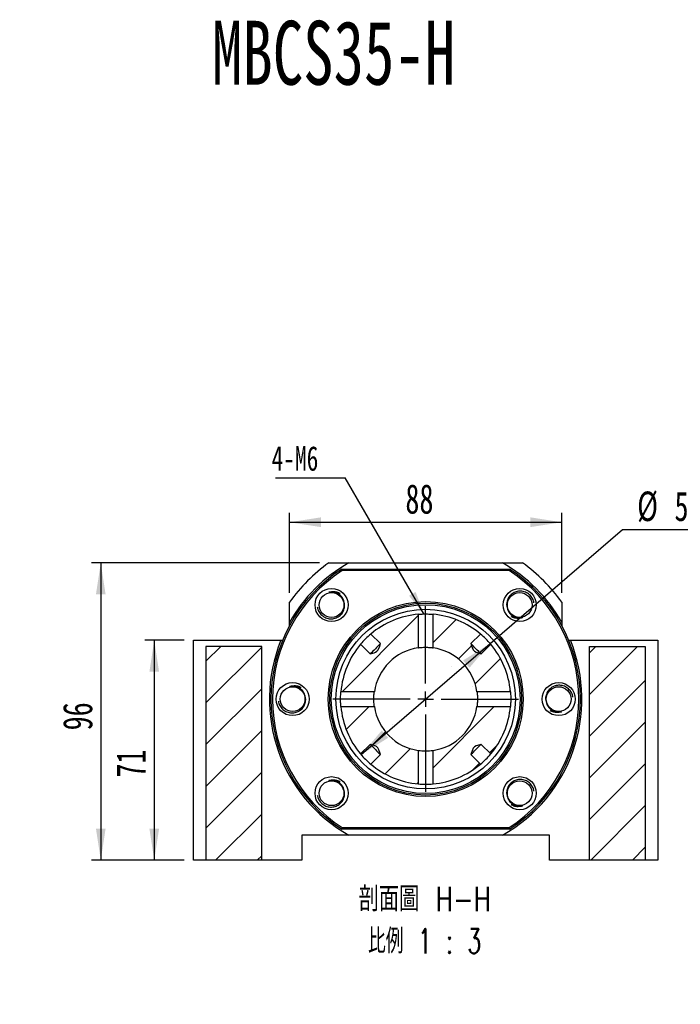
# Paper-space layout 'MBCS35-H' of a CAD drawing. Header units: millimetres. Extents: x 21 to 283, y 0 to 201.
# Tile 3 of 6: x 102 to 173, y 94 to 200. Entities that reach past the tile are written whole.
import ezdxf

# ---------------------------------------------------------------- set-up
doc = ezdxf.new("R2010")
doc.units = ezdxf.units.MM
doc.layers.add('圖層0', color=7, linetype='Continuous')
doc.styles.add('SLDTEXTSTYLE0', font='TXT', dxfattribs={"width": 0.7})
doc.styles.add('SLDTEXTSTYLE3', font='TXT', dxfattribs={"width": 0.7, "bigfont": 'bigfont'})
doc.styles.add('SLDTEXTSTYLE4', font='TXT', dxfattribs={"width": 0.75, "bigfont": 'bigfont'})
doc.styles.add('SLDTEXTSTYLE5', font='TXT', dxfattribs={"width": 0.65625, "bigfont": 'bigfont'})
doc.dimstyles.new('SLDDIMSTYLE1', dxfattribs={"dimtxt": 3.389974, "dimasz": 2.5, "dimexe": 0, "dimexo": 0.0625, "dimgap": 0.847493, "dimtad": 0, "dimtih": 1, "dimtoh": 1, "dimlfac": 3, "dimrnd": 1e-09, "dimzin": 12, "dimdsep": 46, "dimtxsty": 'SLDTEXTSTYLE0', "dimsah": 1, "dimcen": 0, "dimadec": 0, "dimazin": 3, "dimtfac": 1, "dimtmove": 0, "dimatfit": 3, "dimfxl": 1, "dimfrac": 2, "dimtolj": 1, "dimtzin": 12, "dimarcsym": 0})
doc.dimstyles.new('SLDDIMSTYLE2', dxfattribs={"dimtxt": 0.18, "dimasz": 2.5, "dimexe": 0, "dimexo": 0.0625, "dimgap": 0, "dimtad": 0, "dimtih": 1, "dimtoh": 1, "dimdec": 0, "dimrnd": 1e-09, "dimzin": 0, "dimdsep": 46, "dimtxsty": 'Standard', "dimsah": 1, "dimcen": 0.09, "dimadec": 0, "dimazin": 0, "dimtfac": 2.5, "dimtdec": 0, "dimtofl": 0, "dimtmove": 0, "dimatfit": 3, "dimfxl": 1, "dimfrac": 2, "dimtolj": 1, "dimtzin": 0, "dimarcsym": 0})
doc.dimstyles.new('SLDDIMSTYLE3', dxfattribs={"dimtxt": 3.389974, "dimasz": 2.5, "dimexe": 0, "dimexo": 0.0625, "dimgap": 0.847493, "dimtad": 1, "dimlfac": 3, "dimrnd": 1e-09, "dimzin": 12, "dimdsep": 46, "dimtxsty": 'SLDTEXTSTYLE0', "dimsah": 1, "dimcen": 0.09, "dimadec": 0, "dimazin": 3, "dimtfac": 1, "dimtofl": 0, "dimtmove": 0, "dimatfit": 3, "dimfxl": 1, "dimfrac": 2, "dimtolj": 1, "dimtzin": 12, "dimarcsym": 0})

# ---------------------------------------------------------------- blocks, each defined once
blk = doc.blocks.new('SW_SYMBOL_HOLE_DIAM')
at = {"layer": '圖層0', "color": 0}
blk.add_line((300, 0), (700, 1000), dxfattribs=at)
blk.add_circle((500, 500), 350, dxfattribs=at)
blk = doc.blocks.new('SW_SYMBOL_HOLE_SPOT')
at = {"layer": '圖層0', "color": 0}
for p, q in [((0, 875), (0, 75)), ((1600, 75), (1600, 875)), ((0, 75), (1600, 75))]:
    blk.add_line(p, q, dxfattribs=at)
blk = doc.blocks.new('SW_NOTE_9')
at = {"layer": '圖層0', "color": 0}
blk.add_line((19.65, 0), (0, 0), dxfattribs=at)
at = {"layer": '圖層0', "color": 0, "xscale": 0.003964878, "yscale": 0.003964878, "zscale": 0.003964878}
for name, p in [('SW_SYMBOL_HOLE_DIAM', (3.7, 5.65)), ('SW_SYMBOL_HOLE_DIAM', (7.58, 0.42)), ('SW_SYMBOL_HOLE_SPOT', (0.38, 0.42))]:
    blk.add_blockref(name, p, dxfattribs=at)
at = {"layer": '圖層0', "color": 0, "char_height": 3.175, "attachment_point": 1}
for s, insert, style in [('14\\M+18AD1\\M+190FA', (7.72, 9.35), 'SLDTEXTSTYLE3'), ('6-', (0.38, 9.35), 'SLDTEXTSTYLE0'), ('20', (11.6, 4.11), 'SLDTEXTSTYLE0')]:
    blk.add_mtext(s, dxfattribs=dict(at, insert=insert, style=style))
blk = doc.blocks.new('_D_48')
at = {"layer": '圖層0', "color": 7}
for p, q in [((119.89, 133.46), (115.65, 133.46)), ((116.65, 133.46), (116.65, 109.79)), ((119.89, 109.79), (115.65, 109.79))]:
    blk.add_line(p, q, dxfattribs=at)
for points in [[(116.65, 133.46), (116.13, 130.07), (117.17, 130.07)], [(116.65, 109.79), (117.17, 113.18), (116.13, 113.18)]]:
    blk.add_solid(points, dxfattribs=at)
at = {"layer": '圖層0', "color": 7, "insert": (112.56, 118.67), "char_height": 3.175, "attachment_point": 1, "rotation": 90, "style": 'SLDTEXTSTYLE0'}
blk.add_mtext('71', dxfattribs=at)
blk = doc.blocks.new('_D_49')
at = {"layer": '圖層0', "color": 7}
for p, q in [((134.46, 141.79), (109.89, 141.79)), ((110.89, 141.79), (110.89, 109.79)), ((119.89, 109.79), (109.89, 109.79))]:
    blk.add_line(p, q, dxfattribs=at)
for points in [[(110.89, 141.79), (110.37, 138.4), (111.41, 138.4)], [(110.89, 109.79), (111.41, 113.18), (110.37, 113.18)]]:
    blk.add_solid(points, dxfattribs=at)
at = {"layer": '圖層0', "color": 7, "insert": (106.8, 123.76), "char_height": 3.175, "attachment_point": 1, "rotation": 90, "style": 'SLDTEXTSTYLE0'}
blk.add_mtext('96', dxfattribs=at)
blk = doc.blocks.new('_D_50')
at = {"layer": '圖層0', "color": 7}
for p, q in [((131.22, 138.56), (131.22, 147.17)), ((160.56, 138.56), (160.56, 147.17)), ((131.22, 146.17), (160.56, 146.17))]:
    blk.add_line(p, q, dxfattribs=at)
for points in [[(131.22, 146.17), (134.61, 145.65), (134.61, 146.7)], [(160.56, 146.17), (157.17, 146.7), (157.17, 145.65)]]:
    blk.add_solid(points, dxfattribs=at)
at = {"layer": '圖層0', "color": 7, "insert": (143.71, 150.27), "char_height": 3.175, "attachment_point": 1, "style": 'SLDTEXTSTYLE0'}
blk.add_mtext('88', dxfattribs=at)
blk = doc.blocks.new('_D_51')
at = {"layer": '圖層0', "color": 7}
for p, q in [((152.84, 133.11), (167.09, 145.39)), ((167.09, 145.39), (176.68, 145.39)), ((138.95, 121.15), (152.84, 133.11))]:
    blk.add_line(p, q, dxfattribs=at)
blk.add_arc((145.89, 127.13), 9.17, 46.3636, 46.9604, dxfattribs=at)
for points in [[(152.84, 133.11), (149.93, 131.29), (150.61, 130.5)], [(138.95, 121.15), (141.85, 122.96), (141.17, 123.75)]]:
    blk.add_solid(points, dxfattribs=at)
at = {"layer": '圖層0', "color": 7, "char_height": 3.175, "attachment_point": 1, "style": 'SLDTEXTSTYLE0'}
for s, insert in [('%%c', (168.68, 149.48)), ('55', (172.7, 149.48))]:
    blk.add_mtext(s, dxfattribs=dict(at, insert=insert))
blk = doc.blocks.new('SW_NOTE_10')
at = {"layer": '圖層0', "color": 0, "char_height": 2.6458, "attachment_point": 2}
for s, insert, style in [('\\M+19655\\M+196CA\\M+19AA4 H-H', (8.68, 3.41), 'SLDTEXTSTYLE4'), ('\\M+194E4\\M+197E1 1 : 3', (8.66, -1.12), 'SLDTEXTSTYLE5')]:
    blk.add_mtext(s, dxfattribs=dict(at, insert=insert, style=style))
blk = doc.blocks.new('SW_NOTE_11')
at = {"layer": '圖層0', "color": 0}
blk.add_line((-7.49, 0), (0, 0), dxfattribs=at)
at = {"layer": '圖層0', "color": 0, "insert": (-7.92, 3.42), "char_height": 2.646, "attachment_point": 1, "style": 'SLDTEXTSTYLE0'}
blk.add_mtext('4-M6', dxfattribs=at)
blk = doc.blocks.new('SW_CENTERMARKSYMBOL_26')
at = {"layer": '圖層0', "color": 0}
for p, q in [((0, 1.67), (0, 10)), ((-1.67, 0), (-10, 0)), ((0, 0), (-0.83, 0)), ((0, 0), (0, 0.83)), ((0, 0), (0, -0.83)), ((0, 0), (0.83, 0)), ((1.67, 0), (10, 0)), ((0, -1.67), (0, -10))]:
    blk.add_line(p, q, dxfattribs=at)

psp = doc.layouts.new('MBCS35-H')

# ---------------------------------------------------------------- hatches: boundary and pattern name
at = {"layer": '圖層0', "linetype": 'Continuous', "lineweight": 18}
h = psp.add_hatch(dxfattribs=at)
h.set_pattern_fill('ANSI31', color=256, style=0)
edge = h.paths.add_edge_path(flags=0)
edge.add_spline(control_points=[(141.0193, 133.0988), (140.9514, 132.8579), (140.8993, 132.6009), (140.7562, 132.3956), (140.7233, 132.3485), (140.6824, 132.3061), (140.6362, 132.2721), (140.5449, 132.2048), (140.436, 132.1631), (140.3289, 132.1254), (140.1946, 132.0782), (140.0576, 132.0386), (139.9205, 132)], knot_values=[0.00209781, 0.00209781, 0.00209781, 0.00209781, 0.00434779, 0.00434779, 0.00434779, 0.00484811, 0.00484811, 0.00484811, 0.00584222, 0.00584222, 0.00584222, 0.0070849, 0.0070849, 0.0070849, 0.0070849], weights=[1, 1, 1, 1, 1, 1, 1, 1, 1, 1, 1, 1, 1], degree=3, periodic=0)
edge.add_line((139.9205, 132), (138.8832, 133.0373))
edge.add_arc((145.8911, 127.1282), 9.1667, 139.862225, 175.025796)
edge.add_line((136.7589, 127.923), (140.3646, 127.923))
edge.add_arc((145.8911, 127.1282), 5.5833, 98.184152, 171.815848, ccw=False)
edge.add_line((145.0962, 132.6547), (145.0962, 136.2604))
edge.add_arc((145.8911, 127.1282), 9.1667, 94.974204, 130.137775)
edge.add_line((139.982, 134.1361), (141.0193, 133.0988))
h = psp.add_hatch(dxfattribs=at)
h.set_pattern_fill('ANSI31', color=256, style=0)
edge = h.paths.add_edge_path(flags=0)
edge.add_line((152.8989, 133.0373), (151.8616, 132))
edge.add_spline(control_points=[(151.8616, 132), (151.8187, 132.012), (151.7759, 132.0243), (151.7331, 132.0368), (151.6027, 132.0751), (151.4722, 132.1144), (151.3464, 132.1657), (151.2743, 132.195), (151.2028, 132.2291), (151.1407, 132.276), (151.0897, 132.3144), (151.0458, 132.3635), (151.0114, 132.4174), (150.9039, 132.586), (150.8536, 132.7859), (150.7975, 132.9778), (150.7857, 133.0181), (150.7742, 133.0584), (150.7628, 133.0988)], knot_values=[0.00194363, 0.00194363, 0.00194363, 0.00194363, 0.00234454, 0.00234454, 0.00234454, 0.00356815, 0.00356815, 0.00356815, 0.00427089, 0.00427089, 0.00427089, 0.00485085, 0.00485085, 0.00485085, 0.00667691, 0.00667691, 0.00667691, 0.00705871, 0.00705871, 0.00705871, 0.00705871], weights=[1, 1, 1, 1, 1, 1, 1, 1, 1, 1, 1, 1, 1, 1, 1, 1, 1, 1, 1], degree=3, periodic=0)
edge.add_line((150.7628, 133.0988), (151.8001, 134.1361))
edge.add_arc((145.8911, 127.1282), 9.1667, 49.862225, 85.025796)
edge.add_line((146.6859, 136.2604), (146.6859, 132.6547))
edge.add_arc((145.8911, 127.1282), 5.5833, 8.184152, 81.815848, ccw=False)
edge.add_line((151.4175, 127.923), (155.0232, 127.923))
edge.add_arc((145.8911, 127.1282), 9.1667, 4.974204, 40.137775)
h = psp.add_hatch(dxfattribs=at)
h.set_pattern_fill('ANSI31', color=256, style=0)
h.paths.add_polyline_path([(122.2244, 109.7949), (128.2244, 109.7949), (128.2244, 132.7949), (122.2244, 132.7949)], flags=0)
h = psp.add_hatch(dxfattribs=at)
h.set_pattern_fill('ANSI31', color=256, style=0)
h.paths.add_polyline_path([(163.5577, 109.7949), (169.5577, 109.7949), (169.5577, 132.7949), (163.5577, 132.7949)], flags=0)
h = psp.add_hatch(dxfattribs=at)
h.set_pattern_fill('ANSI31', color=256, style=0)
edge = h.paths.add_edge_path(flags=0)
edge.add_spline(control_points=[(139.9205, 122.2565), (139.9609, 122.2451), (140.0012, 122.2335), (140.0414, 122.2218), (140.2334, 122.1657), (140.4333, 122.1153), (140.6019, 122.0078), (140.6557, 121.9735), (140.7048, 121.9295), (140.7433, 121.8785), (140.7902, 121.8165), (140.8242, 121.7449), (140.8536, 121.6729), (140.9049, 121.5471), (140.9442, 121.4165), (140.9824, 121.2861), (140.995, 121.2434), (141.0072, 121.2005), (141.0193, 121.1577)], knot_values=[0.00667663, 0.00667663, 0.00667663, 0.00667663, 0.00705396, 0.00705396, 0.00705396, 0.00885864, 0.00885864, 0.00885864, 0.00943181, 0.00943181, 0.00943181, 0.01012632, 0.01012632, 0.01012632, 0.0113356, 0.0113356, 0.0113356, 0.01173182, 0.01173182, 0.01173182, 0.01173182], weights=[1, 1, 1, 1, 1, 1, 1, 1, 1, 1, 1, 1, 1, 1, 1, 1, 1, 1, 1], degree=3, periodic=0)
edge.add_line((141.0193, 121.1577), (139.982, 120.1203))
edge.add_arc((145.8911, 127.1282), 9.1667, 229.862225, 265.025796)
edge.add_line((145.0962, 117.9961), (145.0962, 121.6017))
edge.add_arc((145.8911, 127.1282), 5.5833, 188.184152, 261.815848, ccw=False)
edge.add_line((140.3646, 126.3334), (136.7589, 126.3334))
edge.add_arc((145.8911, 127.1282), 9.1667, 184.974204, 220.137775)
edge.add_line((138.8832, 121.2191), (139.9205, 122.2565))
h = psp.add_hatch(dxfattribs=at)
h.set_pattern_fill('ANSI31', color=256, style=0)
edge = h.paths.add_edge_path(flags=0)
edge.add_line((151.8616, 122.2565), (152.8989, 121.2191))
edge.add_arc((145.8911, 127.1282), 9.1667, 319.862225, 355.025796)
edge.add_line((155.0232, 126.3334), (151.4175, 126.3334))
edge.add_arc((145.8911, 127.1282), 5.5833, 278.184152, 351.815848, ccw=False)
edge.add_line((146.6859, 121.6017), (146.6859, 117.9961))
edge.add_arc((145.8911, 127.1282), 9.1667, 274.974204, 310.137775)
edge.add_line((151.8001, 120.1203), (150.7628, 121.1577))
edge.add_spline(control_points=[(150.7628, 121.1577), (150.7742, 121.198), (150.7857, 121.2383), (150.7975, 121.2786), (150.8536, 121.4705), (150.9039, 121.6704), (151.0114, 121.839), (151.0458, 121.8929), (151.0897, 121.942), (151.1407, 121.9805), (151.2028, 122.0273), (151.2743, 122.0614), (151.3464, 122.0908), (151.4722, 122.1421), (151.6027, 122.1813), (151.7331, 122.2196), (151.7759, 122.2321), (151.8187, 122.2444), (151.8616, 122.2565)], knot_values=[0.00667663, 0.00667663, 0.00667663, 0.00667663, 0.00705396, 0.00705396, 0.00705396, 0.00885864, 0.00885864, 0.00885864, 0.00943181, 0.00943181, 0.00943181, 0.01012632, 0.01012632, 0.01012632, 0.0113356, 0.0113356, 0.0113356, 0.01173182, 0.01173182, 0.01173182, 0.01173182], weights=[1, 1, 1, 1, 1, 1, 1, 1, 1, 1, 1, 1, 1, 1, 1, 1, 1, 1, 1], degree=3, periodic=0)

# ---------------------------------------------------------------- linework, layer by layer
at = {"color": 7, "linetype": 'Continuous', "lineweight": 25}
for p, q in [((135.4561, 141.7949), (137.6297, 141.7949)), ((136.848, 141.1282), (154.9342, 141.1282)), ((137.6297, 141.7949), (154.1524, 141.7949)), ((154.1524, 141.7949), (156.326, 141.7949)), ((154.8849, 140.9615), (136.8972, 140.9615)), ((131.2244, 135.3896), (131.2244, 137.5632)), ((160.5577, 137.5632), (160.5577, 135.3896)), ((145.0962, 136.2604), (145.0962, 132.6547)), ((146.6859, 132.6547), (146.6859, 136.2604)), ((131.2244, 135.0444), (131.2244, 135.3896)), ((160.5577, 135.3896), (160.5577, 135.0444)), ((141.0193, 133.0988), (139.982, 134.1361)), ((151.8001, 134.1361), (150.7628, 133.0988)), ((120.8911, 109.7949), (120.8911, 133.4615)), ((120.8911, 133.4615), (130.2946, 133.4615)), ((122.2244, 132.7949), (122.2244, 109.7949)), ((128.2244, 132.7949), (122.2244, 132.7949)), ((128.2244, 109.7949), (128.2244, 132.7949)), ((130.2946, 133.4615), (130.4746, 133.4615)), ((138.8832, 133.0373), (139.9205, 132)), ((151.8616, 132), (152.8989, 133.0373)), ((161.3075, 133.4615), (161.4875, 133.4615)), ((161.4875, 133.4615), (170.8911, 133.4615)), ((163.5577, 109.7949), (163.5577, 132.7949)), ((163.5577, 132.7949), (169.5577, 132.7949)), ((169.5577, 132.7949), (169.5577, 109.7949)), ((170.8911, 133.4615), (170.8911, 109.7949)), ((140.3646, 127.923), (136.7589, 127.923)), ((155.0232, 127.923), (151.4175, 127.923)), ((136.7589, 126.3334), (140.3646, 126.3334)), ((151.4175, 126.3334), (155.0232, 126.3334)), ((139.9205, 122.2565), (138.8832, 121.2191)), ((152.8989, 121.2191), (151.8616, 122.2565)), ((139.982, 120.1203), (141.0193, 121.1577)), ((145.0962, 121.6017), (145.0962, 117.9961)), ((146.6859, 117.9961), (146.6859, 121.6017)), ((150.7628, 121.1577), (151.8001, 120.1203)), ((132.5577, 112.4615), (132.5577, 109.7949)), ((137.6297, 112.4615), (132.5577, 112.4615)), ((154.9342, 113.1282), (136.848, 113.1282)), ((136.8972, 113.2949), (154.8849, 113.2949)), ((154.1524, 112.4615), (137.6297, 112.4615)), ((159.2244, 112.4615), (154.1524, 112.4615)), ((159.2244, 109.7949), (159.2244, 112.4615)), ((122.2244, 109.7949), (120.8911, 109.7949)), ((128.2244, 109.7949), (122.2244, 109.7949)), ((132.5577, 109.7949), (128.2244, 109.7949)), ((163.5577, 109.7949), (159.2244, 109.7949)), ((169.5577, 109.7949), (163.5577, 109.7949)), ((170.8911, 109.7949), (169.5577, 109.7949))]:
    psp.add_line(p, q, dxfattribs=at)
at = {"color": 7, "linetype": 'Continuous', "lineweight": 25, "flags": 128}
for points in [[(141.0193, 133.0988), (140.9561, 133.0355), (140.8619, 132.9413), (140.7447, 132.8242), (140.6115, 132.6909), (140.4699, 132.5494), (140.3284, 132.4078), (140.1951, 132.2746), (140.0779, 132.1574), (139.9837, 132.0632), (139.918, 131.9974), (139.9164, 131.9958)], [(139.9205, 132), (140.3289, 132.1254), (140.4885, 132.1876), (140.6362, 132.2721), (140.7562, 132.3956), (140.9159, 132.7338), (141.0193, 133.0988)], [(151.8616, 132), (151.7984, 132.0632), (151.7042, 132.1574), (151.587, 132.2746), (151.4538, 132.4078), (151.3122, 132.5494), (151.1707, 132.6909), (151.0374, 132.8242), (150.9202, 132.9413), (150.826, 133.0355), (150.7603, 133.1013), (150.7587, 133.1029)], [(150.7628, 133.0988), (150.7975, 132.9778), (150.8852, 132.6889), (151.0114, 132.4174), (151.1407, 132.276), (151.3464, 132.1657), (151.7331, 132.0368), (151.8616, 132)], [(139.9205, 122.2565), (139.9837, 122.1932), (140.0779, 122.099), (140.1951, 121.9819), (140.3284, 121.8486), (140.4699, 121.7071), (140.6115, 121.5655), (140.7447, 121.4322), (140.8619, 121.3151), (140.9561, 121.2209), (141.0218, 121.1551), (141.0234, 121.1535)], [(141.0193, 121.1577), (140.9824, 121.2861), (140.8536, 121.6729), (140.7433, 121.8785), (140.6019, 122.0078), (140.3304, 122.1341), (140.0414, 122.2218), (139.9205, 122.2565)], [(150.7628, 121.1577), (150.826, 121.2209), (150.9202, 121.3151), (151.0374, 121.4322), (151.1707, 121.5655), (151.3122, 121.7071), (151.4538, 121.8486), (151.587, 121.9819), (151.7042, 122.099), (151.7984, 122.1932), (151.8641, 122.259), (151.8657, 122.2606)], [(151.8616, 122.2565), (151.7331, 122.2196), (151.3464, 122.0908), (151.1407, 121.9805), (151.0114, 121.839), (150.8852, 121.5676), (150.7975, 121.2786), (150.7628, 121.1577)]]:
    psp.add_lwpolyline(points, dxfattribs=at)
at = {"color": 7, "linetype": 'Continuous', "lineweight": 25}
for centre, radius in [((135.7559, 137.2634), 1.7833), ((156.0263, 137.2634), 1.7833), ((135.7559, 137.2634), 1.3333), ((156.0263, 137.2634), 1.3333), ((145.8911, 127.1282), 10.5), ((145.8911, 127.1282), 10.3333), ((145.8911, 127.1282), 10.1667), ((145.8911, 127.1282), 9.6667), ((131.5577, 127.1282), 1.7833), ((131.5577, 127.1282), 1.3333), ((160.2244, 127.1282), 1.7833), ((160.2244, 127.1282), 1.3333), ((135.7559, 116.993), 1.7833), ((156.0263, 116.993), 1.7833), ((135.7559, 116.993), 1.3333), ((156.0263, 116.993), 1.3333)]:
    psp.add_circle(centre, radius, dxfattribs=at)
for centre, radius, start, end in [((145.8911, 127.1282), 16.6667, 122.85988, 237.14012), ((145.8911, 127.1282), 16.8333, 119.391442, 150.608558), ((145.8911, 127.1282), 18, 125.430945, 144.569055), ((145.8911, 127.1282), 16.8333, 29.391442, 60.608558), ((145.8911, 127.1282), 16.6667, 302.85988, 57.14012), ((145.8911, 127.1282), 18, 35.430945, 54.569055), ((145.8911, 127.1282), 16.5, 123.030152, 236.969848), ((145.8911, 127.1282), 16.5, 303.030152, 56.969848), ((145.8911, 127.1282), 9.1667, 94.974204, 130.137775), ((145.8911, 127.1282), 9.1667, 49.862225, 85.025796), ((145.85, 127.1693), 9.1086, 130.094696, 139.893437), ((145.9322, 127.1693), 9.1086, 40.094696, 49.893437), ((145.8911, 127.1282), 16.8333, 157.899174, 240.608558), ((145.8911, 127.1282), 9.1667, 139.862225, 175.025796), ((145.8911, 127.1282), 5.5833, 98.184152, 171.815848), ((145.8911, 127.1282), 5.5833, 8.184152, 81.815848), ((145.8911, 127.1282), 9.1667, 4.974204, 40.137775), ((145.8911, 127.1282), 16.8333, 299.391442, 22.100826), ((145.8911, 127.1282), 9.1667, 184.974204, 220.137775), ((145.8911, 127.1282), 5.5833, 188.184152, 261.815848), ((145.8911, 127.1282), 5.5833, 278.184152, 351.815848), ((145.8911, 127.1282), 9.1667, 319.862225, 355.025796), ((145.85, 127.0871), 9.1086, 220.094696, 229.893437), ((145.8915, 127.1039), 5.5591, 261.777335, 278.226959), ((145.9329, 127.0864), 9.1076, 310.106159, 319.893809), ((145.8911, 127.1282), 9.1667, 229.862225, 265.025796), ((145.8911, 127.1282), 9.1667, 274.974204, 310.137775), ((145.8917, 127.093), 9.1315, 265.002865, 274.997895)]:
    psp.add_arc(centre, radius, start, end, dxfattribs=at)
for points in [[(136.8972, 140.9615), (136.8808, 141.0171), (136.8643, 141.0726), (136.848, 141.1282)], [(154.9342, 141.1282), (154.9178, 141.0726), (154.9014, 141.0171), (154.8849, 140.9615)], [(136.8972, 113.2949), (136.8808, 113.2393), (136.8643, 113.1838), (136.848, 113.1282)], [(154.9342, 113.1282), (154.9178, 113.1838), (154.9014, 113.2393), (154.8849, 113.2949)]]:
    psp.add_open_spline(points, degree=3, dxfattribs=at)
for points, knots in [([(135.4474, 138.6249), (135.6016, 138.665), (135.9125, 138.7459), (136.3184, 138.6761), (136.5723, 138.5813), (136.664, 138.5222), (136.685, 138.5087)], [0, 0, 0, 0, 0.369642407, 0.745146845, 0.94166788, 1, 1, 1, 1]), ([(137.1174, 137.5719), (137.0768, 137.7509), (137.0009, 137.9209), (136.7894, 138.2196), (136.6537, 138.348), (136.344, 138.5427), (136.1689, 138.6091), (135.9015, 138.6548), (135.8103, 138.6614), (135.6273, 138.6565), (135.5368, 138.6452), (135.4474, 138.6249)], [0, 0, 0, 0, 0.25, 0.25, 0.5, 0.5, 0.75, 0.75, 0.875, 0.875, 1, 1, 1, 1]), ([(157.5625, 137.489), (157.5577, 137.5232), (157.5407, 137.6456), (157.4658, 137.8444), (157.3405, 138.0758), (157.1774, 138.2807), (156.9826, 138.4547), (156.7625, 138.5928), (156.5228, 138.6897), (156.2725, 138.7449), (156.0175, 138.7562), (155.7656, 138.7254), (155.5234, 138.651), (155.2265, 138.5013), (154.911, 138.2235), (154.6724, 137.79), (154.5927, 137.3446), (154.6433, 137.071), (154.6647, 136.9549)], [0, 0, 0, 0, 0.02180913, 0.07797473, 0.13290893, 0.18784297, 0.24258899, 0.29732489, 0.35129774, 0.40527065, 0.45859643, 0.51191469, 0.56492392, 0.61793299, 0.72139249, 0.82493034, 0.92573467, 1, 1, 1, 1]), ([(134.2196, 137.0378), (134.2244, 137.0036), (134.2414, 136.8812), (134.3163, 136.6824), (134.4416, 136.451), (134.6047, 136.2461), (134.7995, 136.0721), (135.0197, 135.934), (135.2594, 135.8371), (135.5096, 135.7819), (135.7646, 135.7706), (136.0165, 135.8014), (136.2587, 135.8758), (136.5556, 136.0255), (136.8711, 136.3033), (137.1097, 136.7368), (137.1894, 137.1823), (137.1388, 137.4559), (137.1174, 137.5719)], [0, 0, 0, 0, 0.021809, 0.07797461, 0.13290881, 0.18784286, 0.24258897, 0.29732487, 0.35129768, 0.40527058, 0.45859638, 0.51191468, 0.56492387, 0.61793295, 0.72139237, 0.82493046, 0.92573466, 1, 1, 1, 1]), ([(154.6647, 136.9549), (154.7053, 136.7759), (154.7812, 136.6059), (154.9928, 136.3072), (155.1284, 136.1789), (155.4381, 135.9841), (155.6132, 135.9177), (155.8807, 135.872), (155.9718, 135.8654), (156.1548, 135.8703), (156.2453, 135.8816), (156.3348, 135.9019)], [0, 0, 0, 0, 0.25, 0.25, 0.5, 0.5, 0.75, 0.75, 0.875, 0.875, 1, 1, 1, 1]), ([(145.0962, 136.2603), (145.1047, 136.261), (145.1361, 136.2639), (145.2829, 136.2755), (145.5154, 136.2884), (145.7962, 136.2959), (146.0862, 136.2942), (146.3524, 136.2844), (146.5701, 136.2702), (146.6485, 136.2635), (146.6866, 136.2602)], [0, 0, 0, 0, 0.0506509, 0.18712, 0.32410316, 0.46110061, 0.59759093, 0.73384496, 0.87049602, 1, 1, 1, 1]), ([(156.3348, 135.9019), (156.1805, 135.8618), (155.8696, 135.7809), (155.4638, 135.8507), (155.2098, 135.9455), (155.1181, 136.0046), (155.0971, 136.0181)], [0, 0, 0, 0, 0.369642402, 0.745146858, 0.94166812, 1, 1, 1, 1]), ([(145.0964, 132.6546), (145.1043, 132.6558), (145.1346, 132.6603), (145.2787, 132.6792), (145.5093, 132.7005), (145.7895, 132.7132), (146.0789, 132.7107), (146.3447, 132.6949), (146.5658, 132.6716), (146.6474, 132.6601), (146.6879, 132.6543)], [0, 0, 0, 0, 0.04736336, 0.18323166, 0.32049596, 0.45782984, 0.59381102, 0.72912815, 0.86546432, 1, 1, 1, 1]), ([(131.2492, 128.4897), (131.4035, 128.5298), (131.7144, 128.6107), (132.1202, 128.5409), (132.3742, 128.4461), (132.4658, 128.387), (132.4868, 128.3735)], [0, 0, 0, 0, 0.36964241, 0.74514736, 0.94166762, 1, 1, 1, 1]), ([(132.9192, 127.4367), (132.8787, 127.6157), (132.8027, 127.7857), (132.5912, 128.0844), (132.4556, 128.2128), (132.1458, 128.4075), (131.9708, 128.4739), (131.7033, 128.5196), (131.6122, 128.5262), (131.4292, 128.5213), (131.3387, 128.51), (131.2492, 128.4897)], [0, 0, 0, 0, 0.25, 0.25, 0.5, 0.5, 0.75, 0.75, 0.875, 0.875, 1, 1, 1, 1]), ([(161.7606, 127.3538), (161.7559, 127.3881), (161.7389, 127.5104), (161.6639, 127.7092), (161.5386, 127.9406), (161.3756, 128.1455), (161.1807, 128.3195), (160.9606, 128.4576), (160.7209, 128.5545), (160.4706, 128.6097), (160.2156, 128.621), (159.9637, 128.5902), (159.7216, 128.5158), (159.4246, 128.3661), (159.1091, 128.0883), (158.8705, 127.6548), (158.7908, 127.2094), (158.8414, 126.9358), (158.8629, 126.8197)], [0, 0, 0, 0, 0.02180895, 0.07797468, 0.13290871, 0.18784277, 0.24258887, 0.29732477, 0.35129758, 0.40527048, 0.45859627, 0.51191468, 0.56492372, 0.61793283, 0.72139235, 0.8249304, 0.9257346, 1, 1, 1, 1]), ([(130.0215, 126.9026), (130.0262, 126.8684), (130.0432, 126.7461), (130.1182, 126.5472), (130.2435, 126.3158), (130.4066, 126.1109), (130.6014, 125.9369), (130.8215, 125.7988), (131.0612, 125.7019), (131.3115, 125.6467), (131.5665, 125.6354), (131.8184, 125.6662), (132.0606, 125.7406), (132.3575, 125.8903), (132.673, 126.1681), (132.9116, 126.6016), (132.9913, 127.0471), (132.9407, 127.3207), (132.9192, 127.4367)], [0, 0, 0, 0, 0.02180895, 0.07797468, 0.13290871, 0.18784277, 0.24258887, 0.29732477, 0.35129758, 0.40527048, 0.45859627, 0.51191468, 0.56492372, 0.61793283, 0.72139235, 0.8249304, 0.9257346, 1, 1, 1, 1]), ([(136.759, 126.3334), (136.7582, 126.3419), (136.7554, 126.3733), (136.7438, 126.5201), (136.7309, 126.7526), (136.7233, 127.0334), (136.725, 127.3234), (136.7349, 127.5895), (136.749, 127.8072), (136.7558, 127.8856), (136.759, 127.9238)], [0, 0, 0, 0, 0.0506509, 0.18712, 0.32410316, 0.46110061, 0.59759093, 0.73384496, 0.87049602, 1, 1, 1, 1]), ([(140.3647, 126.3336), (140.3635, 126.3414), (140.359, 126.3718), (140.3401, 126.5159), (140.3188, 126.7464), (140.3061, 127.0267), (140.3085, 127.316), (140.3243, 127.5819), (140.3477, 127.803), (140.3592, 127.8845), (140.3649, 127.9251)], [0, 0, 0, 0, 0.04736336, 0.18323166, 0.32049596, 0.45782984, 0.59381102, 0.72912815, 0.86546432, 1, 1, 1, 1]), ([(151.4174, 127.9228), (151.4186, 127.915), (151.4232, 127.8846), (151.442, 127.7405), (151.4633, 127.51), (151.476, 127.2297), (151.4736, 126.9404), (151.4578, 126.6745), (151.4344, 126.4534), (151.4229, 126.3719), (151.4172, 126.3314)], [0, 0, 0, 0, 0.04736336, 0.18323166, 0.32049596, 0.45782984, 0.59381102, 0.72912815, 0.86546432, 1, 1, 1, 1]), ([(155.0231, 127.923), (155.0239, 127.9145), (155.0267, 127.8832), (155.0383, 127.7363), (155.0512, 127.5038), (155.0588, 127.223), (155.0571, 126.933), (155.0472, 126.6669), (155.0331, 126.4492), (155.0264, 126.3708), (155.0231, 126.3326)], [0, 0, 0, 0, 0.0506509, 0.18712, 0.32410316, 0.46110061, 0.59759093, 0.73384496, 0.87049602, 1, 1, 1, 1]), ([(158.8629, 126.8197), (158.9034, 126.6407), (158.9794, 126.4707), (159.1909, 126.172), (159.3265, 126.0437), (159.6363, 125.8489), (159.8113, 125.7825), (160.0788, 125.7368), (160.17, 125.7302), (160.3529, 125.7351), (160.4434, 125.7464), (160.5329, 125.7667)], [0, 0, 0, 0, 0.25, 0.25, 0.5, 0.5, 0.75, 0.75, 0.875, 0.875, 1, 1, 1, 1]), ([(160.5329, 125.7667), (160.3787, 125.7266), (160.0677, 125.6457), (159.6619, 125.7155), (159.4079, 125.8103), (159.3163, 125.8694), (159.2953, 125.8829)], [0, 0, 0, 0, 0.36964241, 0.74514736, 0.94166762, 1, 1, 1, 1]), ([(135.4474, 118.3545), (135.6016, 118.3946), (135.9125, 118.4755), (136.3184, 118.4058), (136.5723, 118.3109), (136.664, 118.2518), (136.685, 118.2383)], [0, 0, 0, 0, 0.369642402, 0.745146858, 0.94166812, 1, 1, 1, 1]), ([(137.1174, 117.3015), (137.0768, 117.4805), (137.0009, 117.6505), (136.7894, 117.9492), (136.6537, 118.0776), (136.344, 118.2723), (136.1689, 118.3387), (135.9015, 118.3844), (135.8103, 118.391), (135.6273, 118.3861), (135.5368, 118.3748), (135.4474, 118.3545)], [0, 0, 0, 0, 0.25, 0.25, 0.5, 0.5, 0.75, 0.75, 0.875, 0.875, 1, 1, 1, 1]), ([(157.5625, 117.2186), (157.5577, 117.2529), (157.5407, 117.3752), (157.4658, 117.574), (157.3405, 117.8054), (157.1774, 118.0103), (156.9826, 118.1843), (156.7625, 118.3224), (156.5228, 118.4193), (156.2725, 118.4745), (156.0175, 118.4858), (155.7656, 118.455), (155.5234, 118.3806), (155.2265, 118.2309), (154.911, 117.9531), (154.6724, 117.5196), (154.5927, 117.0742), (154.6433, 116.8006), (154.6647, 116.6845)], [0, 0, 0, 0, 0.021809, 0.07797461, 0.13290881, 0.18784286, 0.24258897, 0.29732487, 0.35129768, 0.40527058, 0.45859638, 0.51191468, 0.56492387, 0.61793295, 0.72139237, 0.82493046, 0.92573466, 1, 1, 1, 1]), ([(134.2196, 116.7674), (134.2244, 116.7332), (134.2414, 116.6109), (134.3163, 116.412), (134.4416, 116.1806), (134.6047, 115.9757), (134.7995, 115.8017), (135.0197, 115.6636), (135.2594, 115.5667), (135.5096, 115.5115), (135.7646, 115.5002), (136.0165, 115.531), (136.2587, 115.6054), (136.5556, 115.7551), (136.8711, 116.0329), (137.1097, 116.4664), (137.1894, 116.9119), (137.1388, 117.1855), (137.1174, 117.3015)], [0, 0, 0, 0, 0.02180913, 0.07797473, 0.13290893, 0.18784297, 0.24258899, 0.29732489, 0.35129774, 0.40527065, 0.45859643, 0.51191469, 0.56492392, 0.61793299, 0.72139249, 0.82493034, 0.92573467, 1, 1, 1, 1]), ([(154.6647, 116.6845), (154.7053, 116.5055), (154.7812, 116.3355), (154.9928, 116.0368), (155.1284, 115.9085), (155.4381, 115.7138), (155.6132, 115.6473), (155.8807, 115.6016), (155.9718, 115.595), (156.1548, 115.5999), (156.2453, 115.6112), (156.3348, 115.6315)], [0, 0, 0, 0, 0.25, 0.25, 0.5, 0.5, 0.75, 0.75, 0.875, 0.875, 1, 1, 1, 1]), ([(156.3348, 115.6315), (156.1805, 115.5914), (155.8696, 115.5105), (155.4638, 115.5803), (155.2098, 115.6751), (155.1181, 115.7342), (155.0971, 115.7477)], [0, 0, 0, 0, 0.369642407, 0.745146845, 0.94166788, 1, 1, 1, 1])]:
    psp.add_open_spline(points, degree=3, knots=knots, dxfattribs=at)

# ---------------------------------------------------------------- block references
at = {"layer": '圖層0', "color": 7}
for name, p in [('SW_NOTE_11', (137.2121, 150.9479)), ('SW_CENTERMARKSYMBOL_26', (145.8911, 127.1282)), ('SW_NOTE_9', (78.8478, 94.2648))]:
    psp.add_blockref(name, p, dxfattribs=at)
at = {"layer": '圖層0'}
psp.add_blockref('SW_NOTE_10', (137.1157, 103.5151), dxfattribs=at)

# ---------------------------------------------------------------- texts
at = {"layer": '圖層0', "color": 7, "insert": (122.8678, 200.1623), "char_height": 6.87917, "attachment_point": 1, "style": 'SLDTEXTSTYLE0'}
psp.add_mtext('MBCS35-H', dxfattribs=at)

# ---------------------------------------------------------------- dimensions: what is measured, and where the dimension line sits
at = {"layer": '圖層0', "color": 7}
dim = psp.add_linear_dim(base=(160.5577, 146.1743), p1=(131.2244, 137.5632), p2=(160.5577, 137.5632), dimstyle='SLDDIMSTYLE3', dxfattribs=at)
dim.commit()
dim.dimension.update_dxf_attribs({"geometry": '_D_50', "text_midpoint": (145.7009, 146.1743), "dimtype": 160})
dim = psp.add_diameter_dim_2p(p1=(152.837, 133.11), p2=(138.9451, 121.1464), dimstyle='SLDDIMSTYLE1', dxfattribs=at)
dim.commit()
dim.dimension.update_dxf_attribs({"geometry": '_D_51', "text_midpoint": (172.6789, 147.9243), "dimtype": 163})
for base, p1, picture, middle in [((110.8911, 109.7949), (135.4561, 141.7949), '_D_49', (110.8911, 125.7445)), ((116.6509, 109.7949), (120.8911, 133.4615), '_D_48', (116.6509, 120.6586))]:
    dim = psp.add_linear_dim(base=base, p1=p1, p2=(120.8911, 109.7949), angle=90, dimstyle='SLDDIMSTYLE3', dxfattribs=at)
    dim.commit()
    dim.dimension.update_dxf_attribs({"geometry": picture, "text_midpoint": middle, "dimtype": 160})

# ---------------------------------------------------------------- leaders
psp.add_leader([(145.706, 136.293), (137.2121, 150.9479)], dimstyle='SLDDIMSTYLE2', dxfattribs=at)

doc.saveas('drawing.dxf')
